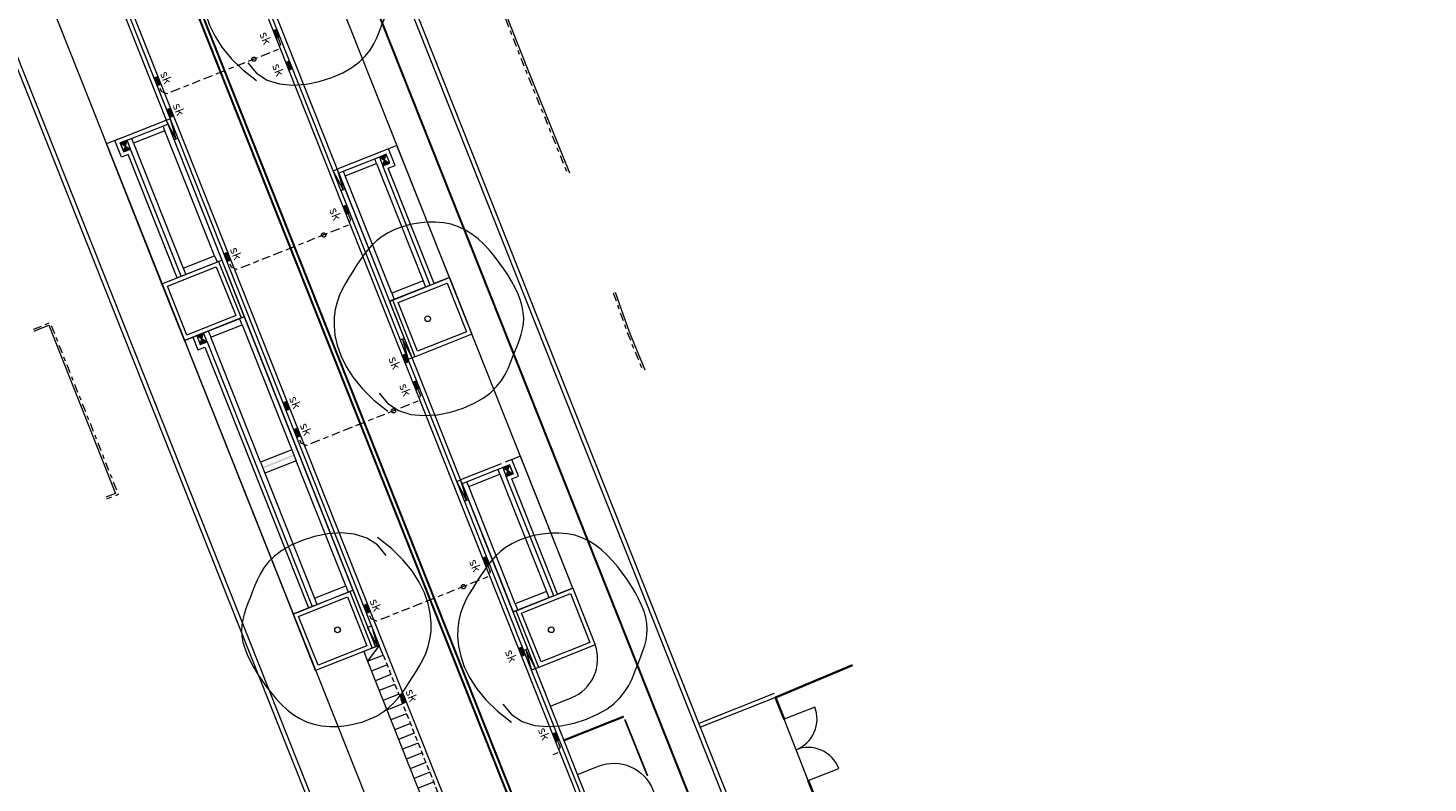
# Model space of a CAD drawing. Header units: metres. Extents: x 196678 to 197613, y 355400 to 356418.
# Tile 33 of 40: x 196789 to 196856, y 355979 to 356015. Entities that reach past the tile are written whole.
import ezdxf
from ezdxf.enums import TextEntityAlignment as Align

# ---------------------------------------------------------------- set-up
doc = ezdxf.new("R2010")
doc.units = ezdxf.units.M
for name, pattern in [('DASHED2', [0.375, 0.25, -0.125]), ('RI-GWA_AANSLUITLEIDING-SO', [23.000000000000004, 4, -1.8, 2.6, -1.8, 4.6, -1.8, 4.6, -1.8]), ('VH-OPSLUITBAND-SO', [10, 4, -2, 2, -2]), ('VW-11_STREEP', [2, 1, -1]), ('VW-30270_STREEP', [3, 0.3, -2.7])]:
    doc.linetypes.add(name, pattern=pattern)
for name, color, linetype, lineweight in [('B-ME-IE-TERREINAFSCHEIDING_DOORGANG-G', 1, 'Continuous', 18), ('N-WE-GR-BOOM-S', 7, 'Continuous', 18), ('N-WE-RI-GWA_KOLK_STRAATKOLK-450X300-S', 5, 'Continuous', 18), ('N-WE-RI-GWA_KOLK_STRAATKOLK-S', 5, 'Continuous', 18), ('N-WE-RI-GWA_KOLKAANSLUITLEIDING-G', 5, 'RI-GWA_AANSLUITLEIDING-SO', 18), ('N-WE-RI-HWA_KOLK-S', 5, 'Continuous', 18), ('N-WE-VH-GOOT-TEGEL_200x200-G', 5, 'Continuous', 18), ('N-WE-VH-KANTOPSLUITING_ELEMENT_VERLOOPBAND-G', 5, 'Continuous', 18), ('N01-WE-VH-GOOT_TEGEL-G', 5, 'Continuous', 18), ('N01-WE-VH-KANTOPSLUITING_ACHTERKANTBAND-G', 5, 'Continuous', 18), ('N01-WE-VH-KANTOPSLUITING_ELEMENT_INRIT-G', 5, 'Continuous', 18), ('N01-WE-VH-KANTOPSLUITING_ELEMENT_INRIT_VOORKANT_BLOKKEN-G', 5, 'DASHED2', 18), ('N01-WE-VH-KANTOPSLUITING_GELEIDEBAND_50 200-G', 5, 'Continuous', 18), ('N01-WE-VH-KANTOPSLUITING_OPSLUITBAND_100X200-G', 5, 'VH-OPSLUITBAND-SO', 18), ('N01-WE-VH-KANTOPSLUITING_OPSLUITBAND_200X250-G', 5, 'Continuous', 18), ('N01-WE-VH-MATERIAALGRENS-G', 5, 'Continuous', 13), ('N01-WE-VW-MARKERING_DWARS_DRIEHOEK_30-G', 7, 'VW-HAAIETAND30_L', 25), ('N01-WE-VW-MARKERING_LANGS_STREEP_11_010-G', 7, 'VW-11_STREEP', 13), ('N01-WE-VW-MARKERING_LANGS_STREEP_30270_010-G', 7, 'VW-30270_STREEP', 13), ('N01-WE-VW-MARKERING_LANGS_STREEP_DOORGETROKKEN_010-G', 7, 'Continuous', 13), ('N02-WE-VH-OPENVERHARDING_STRAATBAKSTEEN_PARKEERVAK-V', 5, 'Continuous', 13)]:
    doc.layers.add(name, color=color, linetype=linetype, lineweight=lineweight)
doc.layers.add('B-WE-IE-TERREINAFSCHEIDING_KUNSTMATIG_HEKWERK_GIETIJZER-G', color=7, linetype='IE-TERREINAFSCHEIDING-KUNSTMATIG', lineweight=35, true_color=0xa50000)
doc.styles.add('NLCS-ISO-M250-T18', font='NLCS-ISO.ttf', dxfattribs={"height": 0.45})
doc.linetypes.add('IE-TERREINAFSCHEIDING-KUNSTMATIG', pattern='A,4,[82,NLCS.SHX,S=0.75,R=90,X=0,Y=0],4,-2', length=10)
doc.linetypes.add('VW-HAAIETAND30_L', pattern='A,0,-0.3,[150,NLCS.SHX,S=0.6,R=0,X=-0.375,Y=-0.15],-0.3', length=0.6)

# ---------------------------------------------------------------- blocks, each defined once
blk = doc.blocks.new('SGR-BOOM_09')
blk.add_lwpolyline([(-2.710739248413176, 3.837438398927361), (-3.390540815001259, 3.615178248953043), (-3.939121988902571, 3.222587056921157), (-4.366876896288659, 2.696796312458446), (-4.684199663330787, 2.074937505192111), (-4.901484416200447, 1.394142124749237), (-5.029125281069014, 0.691541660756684), (-5.07751638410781, 0.004267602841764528), (-5.057051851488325, -0.6305485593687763), (-4.977847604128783, -1.18375880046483), (-4.848906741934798, -1.658148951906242), (-4.678954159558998, -2.064488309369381), (-4.476714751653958, -2.41354616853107), (-4.250913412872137, -2.716091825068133), (-4.010275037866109, -2.982894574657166), (-3.763524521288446, -3.224723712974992), (-3.519386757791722, -3.452348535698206), (-3.284344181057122, -3.674130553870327), (-3.055909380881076, -3.888800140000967), (-2.829352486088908, -4.092679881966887), (-2.599943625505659, -4.282092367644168), (-2.362952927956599, -4.45336018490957), (-2.113650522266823, -4.602805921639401), (-1.847306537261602, -4.726752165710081), (-1.559191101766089, -4.821521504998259), (-1.245945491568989, -4.884451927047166), (-0.9096955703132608, -4.916943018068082), (-0.5539383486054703, -4.921409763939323), (-0.1821708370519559, -4.900267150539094), (0.2021099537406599, -4.855930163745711), (0.595407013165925, -4.790813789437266), (0.9942233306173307, -4.707333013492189), (1.395061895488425, -4.607902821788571), (1.794278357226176, -4.49391581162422), (2.187639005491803, -4.362675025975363), (2.57076278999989, -4.210461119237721), (2.939268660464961, -4.033554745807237), (3.288775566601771, -3.82823656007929), (3.614902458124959, -3.590787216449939), (3.913268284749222, -3.31748736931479), (4.179491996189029, -3.004617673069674), (4.409902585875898, -2.650610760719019), (4.603669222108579, -2.262507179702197), (4.760671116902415, -1.849499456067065), (4.880787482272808, -1.42078011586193), (4.963897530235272, -0.9855416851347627), (5.009880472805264, -0.55297668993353), (5.018615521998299, -0.1322776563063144), (4.989981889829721, 0.2673628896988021), (4.924618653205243, 0.6390091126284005), (4.826204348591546, 0.9847519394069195), (4.69917737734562, 1.308938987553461), (4.54797614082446, 1.615917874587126), (4.377039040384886, 1.910036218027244), (4.190804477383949, 2.195641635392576), (3.993710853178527, 2.477081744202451), (3.790196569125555, 2.75870416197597), (3.582779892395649, 3.043288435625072), (3.366298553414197, 3.32734182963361), (3.133670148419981, 3.605803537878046), (2.877812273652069, 3.873612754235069), (2.591642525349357, 4.125708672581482), (2.2680784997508, 4.357030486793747), (1.900037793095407, 4.562517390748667), (1.480438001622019, 4.737108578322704), (1.003802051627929, 4.874466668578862), (0.4710741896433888, 4.963147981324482), (-0.1151960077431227, 4.990432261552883), (-0.7524589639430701, 4.943599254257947), (-1.438165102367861, 4.809928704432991), (-2.169764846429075, 4.576700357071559), (-2.944708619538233, 4.231193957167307), (-3.760446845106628, 3.760689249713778)])
blk.add_circle((0, 0), 0.15)
blk = doc.blocks.new('SRI-KOLK_STRAAT_450X350-SO')
h = blk.add_hatch(color=256)
h.dxf.hatch_style = 1
h.paths.add_polyline_path([(-1.125, 0), (0, 0.875), (-1.125, 1.75)])
h.paths.add_polyline_path([(1.125, 0), (1.125, 1.75), (0, 0.8750000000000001)])
for p, q in [((-1.125, 0), (1.125, 1.75)), ((1.125, 0), (-1.125, 1.75))]:
    blk.add_line(p, q)
blk.add_lwpolyline([(-1.125, 0), (1.125, 0), (1.125, 1.75), (-1.125, 1.75)], close=True)
blk = doc.blocks.new('*U161')
blk.add_solid([(0.225, -2.775557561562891e-17), (-0.225, 2.775557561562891e-17), (0.2249999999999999, -0.2000000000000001), (-0.2250000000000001, -0.2)])
at = {"style": 'NLCS-ISO-M250-T18'}
blk.add_attdef('SK', text='', height=0.45, dxfattribs=at).set_placement((0, -1.01), align=Align.BOTTOM_CENTER)
blk = doc.blocks.new('*U163')
blk.add_solid([(0.225, -2.775557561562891e-17), (-0.225, 2.775557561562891e-17), (0.2249999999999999, -0.2000000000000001), (-0.2250000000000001, -0.2)])
at = {"style": 'NLCS-ISO-M250-T18'}
blk.add_attdef('SK', text='', height=0.45, dxfattribs=at).set_placement((-0.3500966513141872, -0.9186331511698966), align=Align.BOTTOM_CENTER)
blk = doc.blocks.new('*U162')
blk.add_solid([(0.225, -2.775557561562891e-17), (-0.225, 2.775557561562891e-17), (0.2249999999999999, -0.2000000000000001), (-0.2250000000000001, -0.2)])
at = {"style": 'NLCS-ISO-M250-T18'}
blk.add_attdef('SK', text='', height=0.45, dxfattribs=at).set_placement((0, 0), align=Align.BOTTOM_CENTER)
blk = doc.blocks.new('*U22')
at = {"layer": 'N01-WE-VH-KANTOPSLUITING_ELEMENT_INRIT-G', "ltscale": 0.2, "flags": 128}
for points in [[(0, 0), (0.5, -0.7999999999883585)], [(1, 0), (1, -0.7999999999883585)], [(1.5, 0), (1.5, -0.7999999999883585)], [(2, 0), (2, -0.7999999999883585)], [(2.5, 0), (2.5, -0.7999999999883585)], [(3, 0), (3, -0.7999999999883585)], [(3.5, 0), (3.5, -0.7999999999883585)], [(4, 0), (4, -0.7999999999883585)], [(4.5, 0), (4.5, -0.7999999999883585)], [(5, 0), (5, -0.7999999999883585)], [(5.5, 0), (5.5, -0.7999999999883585)], [(6, 0), (6, -0.7999999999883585)], [(6.5, 0), (6.5, -0.7999999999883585)], [(7, 0), (7, -0.7999999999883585)], [(7.5, 0), (7.5, -0.7999999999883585)], [(8, 0), (8, -0.7999999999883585)], [(8.5, 0), (8.5, -0.7999999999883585)], [(9, -0.7999999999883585), (9.5, 0)], [(9, 0), (9, -0.7999999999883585)], [(0.5, -0.7999999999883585), (9, -0.7999999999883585)]]:
    blk.add_lwpolyline(points, dxfattribs=at)
at = {"layer": 'N01-WE-VH-KANTOPSLUITING_ELEMENT_INRIT-G', "flags": 128}
blk.add_lwpolyline([(0.5, 0), (0, 0), (0, -0.7999999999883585), (0.5, -0.7999999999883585)], close=True, dxfattribs=at)
at = {"layer": 'N01-WE-VH-KANTOPSLUITING_ELEMENT_INRIT-G', "ltscale": 0.2, "flags": 128}
blk.add_lwpolyline([(9, -0.7999999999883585), (9.5, -0.7999999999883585), (9.5, 0), (9, 0)], close=True, dxfattribs=at)
at = {"layer": 'N01-WE-VH-KANTOPSLUITING_ELEMENT_INRIT_VOORKANT_BLOKKEN-G', "flags": 128}
blk.add_lwpolyline([(0.5, 0), (9, 0)], dxfattribs=at)
blk = doc.blocks.new('Boomplantvak 2900x2900')
at = {"layer": 'N01-WE-VH-KANTOPSLUITING_ACHTERKANTBAND-G', "ltscale": 0.2, "flags": 128}
blk.add_lwpolyline([(0.2000000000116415, -0.2000000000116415), (2.699999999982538, -0.2000000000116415), (2.699999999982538, -2.700000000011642), (0.2000000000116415, -2.700000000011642)], close=True, dxfattribs=at)
at = {"layer": 'N01-WE-VH-KANTOPSLUITING_OPSLUITBAND_200X250-G', "ltscale": 0.1, "flags": 128}
blk.add_lwpolyline([(0, 0), (2.899999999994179, 0), (2.899999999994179, -2.900000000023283), (0, -2.900000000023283)], close=True, dxfattribs=at)
at = {"layer": 'N01-WE-VH-MATERIAALGRENS-G', "ltscale": 0.2, "flags": 128}
blk.add_lwpolyline([(2.899999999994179, -2.900000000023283), (2.899999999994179, -3.060000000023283), (-2.939152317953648e-17, -3.060000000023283), (0, -2.900000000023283)], dxfattribs=at)
blk = doc.blocks.new('Verloopband')
at = {"flags": 128}
blk.add_lwpolyline([(-0.2763672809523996, 0.9662406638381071), (0, 0), (-0.4622285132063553, 0.8923814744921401)], close=True, dxfattribs=at)

msp = doc.modelspace()

# ---------------------------------------------------------------- hatches: boundary and pattern name
at = {"layer": 'N02-WE-VH-OPENVERHARDING_STRAATBAKSTEEN_PARKEERVAK-V'}
h = msp.add_hatch(color=256, dxfattribs=at)
h.dxf.hatch_style = 1
h.paths.add_polyline_path([(196800.4755262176, 355993.9386842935), (196801.9624239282, 355994.5295609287), (196801.9328800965, 355994.6039058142), (196800.4459823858, 355994.013029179)])

# ---------------------------------------------------------------- linework, layer by layer
at = {"layer": 'B-ME-IE-TERREINAFSCHEIDING_DOORGANG-G', "flags": 128}
msp.add_lwpolyline([(196826.4167349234, 355979.1071689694), (196827.8748420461, 355979.6784348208, 0.414213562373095), (196825.8454690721, 355980.5652760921, 0.4142135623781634), (196826.7323103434, 355982.5946490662), (196825.2742032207, 355982.0233832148)], format="xyb", dxfattribs=at)
msp.add_lwpolyline([(196826.4167349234, 355979.1071689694), (196825.2742032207, 355982.0233832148)], dxfattribs=at)
at = {"layer": 'B-WE-IE-TERREINAFSCHEIDING_KUNSTMATIG_HEKWERK_GIETIJZER-G', "ltscale": 0.15, "flags": 128}
for points in [[(196825.2742032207, 355982.0233832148), (196824.869626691, 355983.0546210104), (196828.5287664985, 355984.5885223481)], [(196826.4167349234, 355979.1071689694), (196831.1212605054, 355967.3695513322)]]:
    msp.add_lwpolyline(points, dxfattribs=at)
at = {"layer": 'N-WE-RI-GWA_KOLKAANSLUITLEIDING-G', "ltscale": 0.1, "flags": 128}
for points in [[(196801.2061494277, 356014.41333886), (196801.3169372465, 356014.1345494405), (196801.2049346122, 356013.8748276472), (196795.9076541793, 356011.7697472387), (196795.6479323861, 356011.8817498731), (196795.5371430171, 356012.160543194)], [(196804.529830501, 356006.0495392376), (196804.6406183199, 356005.7707498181), (196804.5286156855, 356005.5110280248), (196799.2313352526, 356003.4059476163), (196798.9716134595, 356003.5179502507), (196798.8608240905, 356003.7967435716)], [(196807.8535115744, 355997.6857396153), (196807.9642993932, 355997.4069501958), (196807.8522967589, 355997.1472284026), (196802.555016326, 355995.042147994), (196802.2952945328, 355995.1541506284), (196802.1845051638, 355995.4329439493)], [(196811.1771926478, 355989.321939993), (196811.2879804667, 355989.0431505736), (196811.1759778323, 355988.7834287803), (196805.8786973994, 355986.6783483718), (196805.6189756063, 355986.7903510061), (196805.5081862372, 355987.069144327)], [(196814.5008250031, 355980.9581210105), (196814.6116128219, 355980.6793315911), (196814.4996101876, 355980.4196097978), (196814.2674424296, 355980.3273489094)]]:
    msp.add_lwpolyline(points, dxfattribs=at)
at = {"layer": 'N-WE-RI-GWA_KOLKAANSLUITLEIDING-G'}
for centre in [(196800.0432391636, 356013.4131827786), (196803.3669143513, 356005.0493808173), (196806.6905895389, 355996.6855788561), (196810.0142647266, 355988.3217768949)]:
    msp.add_circle(centre, 0.1, dxfattribs=at)
at = {"layer": 'N-WE-VH-GOOT-TEGEL_200x200-G', "ltscale": 0.2, "flags": 128}
msp.add_lwpolyline([(196726.6776253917, 356131.4257845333), (196728.2369685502, 356131.2630143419, -0.02198045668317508), (196732.2178667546, 356130.6696603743, -0.01454995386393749), (196734.8180308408, 356130.0854477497, -0.098608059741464), (196750.953620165, 356122.3568132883, -0.05440139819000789), (196758.2110194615, 356115.5691268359, -0.08316099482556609), (196766.0444789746, 356102.6243362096), (196782.2191011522, 356061.9220328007), (196787.3892658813, 356048.9116755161), (196813.7840376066, 355982.4910818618), (196815.0765787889, 355979.2384925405), (196820.2851337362, 355966.1315289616, 0.04938881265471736), (196823.4697300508, 355959.9686851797), (196827.8765721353, 355953.1781298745, -0.04584172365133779), (196830.4140622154, 355948.351642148, -0.003539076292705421), (196830.5726224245, 355947.9607223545), (196831.8929825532, 355944.6381329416), (196841.3562365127, 355920.8245485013), (196845.6845339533, 355909.9327054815, -0.04938916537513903)], format="xyb", dxfattribs=at)
at = {"layer": 'N-WE-VH-KANTOPSLUITING_ELEMENT_VERLOOPBAND-G', "flags": 128}
for points in [[(196795.8704645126, 356010.5094117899), (196796.0563267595, 356010.583271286)], [(196796.0562715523, 356010.5832493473), (196796.3326931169, 356009.6170303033), (196795.8704645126, 356010.5094117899)], [(196796.2397619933, 356009.5801005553), (196796.4256242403, 356009.6539600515)], [(196803.8222028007, 356008.1002438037), (196804.0080650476, 356008.1741032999)], [(196804.0080098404, 356008.1740813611), (196804.2844314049, 356007.2078623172), (196803.8222028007, 356008.1002438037)], [(196804.1915002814, 356007.1709325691), (196804.3773625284, 356007.2447920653)], [(196807.2036276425, 356000.1323304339), (196807.017823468, 356000.058494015)], [(196807.5729251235, 355999.2030191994), (196807.1107255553, 356000.0954122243), (196807.3871209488, 355999.1291827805)], [(196807.5729251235, 355999.2030191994), (196807.3871209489, 355999.1291827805)], [(196809.6942778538, 355993.3242852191), (196809.8801401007, 355993.3981447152)], [(196809.8800848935, 355993.3981227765), (196810.1565064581, 355992.4319037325), (196809.6942778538, 355993.3242852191)], [(196810.0635753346, 355992.3949739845), (196810.2494375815, 355992.4688334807)], [(196813.0754642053, 355985.3562844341), (196812.8896600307, 355985.2824480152)], [(196813.4447616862, 355984.4269731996), (196812.982562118, 355985.3193662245), (196813.2589575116, 355984.3531367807)], [(196813.4447616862, 355984.4269731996), (196813.2589575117, 355984.3531367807)]]:
    msp.add_lwpolyline(points, dxfattribs=at)
at = {"layer": 'N01-WE-VH-GOOT_TEGEL-G', "ltscale": 0.2, "flags": 128}
msp.add_lwpolyline([(196753.8973423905, 356107.8472117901, -0.06289233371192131), (196760.1904084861, 356099.3492565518), (196762.4494079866, 356095.3277041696, -0.03339897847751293), (196763.3225944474, 356093.4968757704), (196806.1984602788, 355985.602904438), (196822.2843167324, 355945.1240266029), (196826.309662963, 355934.9945380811), (196834.2309629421, 355915.0611677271)], format="xyb", dxfattribs=at)
at = {"layer": 'N01-WE-VH-KANTOPSLUITING_ACHTERKANTBAND-G', "ltscale": 0.2, "flags": 128}
for points in [[(196801.6951311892, 355980.5256850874), (196757.4628411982, 356091.8329983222, 0.1891361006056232), (196737.6024081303, 356113.0617436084, 0.1165927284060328), (196730.9461400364, 356114.499230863)], [(196835.4340720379, 355950.3495825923), (196830.1248013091, 355963.7099729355, 0.04932312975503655), (196827.2613771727, 355969.2530639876), (196826.0728997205, 355971.085454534, -0.04932312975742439), (196823.5165936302, 355976.0340184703), (196821.2657862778, 355981.6980100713)], [(196830.7836583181, 355948.5046085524, 0.04584172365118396), (196828.2121079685, 355953.3958813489), (196823.805265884, 355960.1864366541, -0.04938881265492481), (196820.6568581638, 355966.2792481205), (196815.4483032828, 355979.3862115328)]]:
    msp.add_lwpolyline(points, format="xyb", dxfattribs=at)
for points in [[(196762.9508674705, 356093.3491630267), (196805.8267358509, 355985.4551852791)], [(196821.2657862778, 355981.6980100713), (196793.5784406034, 356051.3711845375)], [(196814.1557621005, 355982.638800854), (196787.7609903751, 356049.0593945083)], [(196810.279008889, 356020.0214439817), (196813.0404136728, 356012.9821106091), (196815.0601940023, 356008.0045562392)], [(196793.7516353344, 356009.6674125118), (196795.8704645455, 356010.5094117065)], [(196796.3958082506, 356003.0135452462), (196794.0655384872, 356008.877498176), (196793.7402792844, 356008.7482439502), (196793.4263764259, 356009.5381584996), (196793.7516352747, 356009.6674125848)], [(196806.1262644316, 356009.0190412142), (196804.0074010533, 356008.1771279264)], [(196808.6224634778, 356002.7367971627), (196806.4401326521, 356008.2291215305), (196806.7654158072, 356008.3583852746), (196806.4515129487, 356009.1482998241), (196806.1262644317, 356009.0190412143)], [(196817.2376083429, 356002.3296442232), (196817.9002990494, 356000.4420518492), (196818.6384905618, 355998.6412481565)], [(196789.5963316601, 356000.4788386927), (196789.7682980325, 356000.5471760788), (196790.2885512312, 356000.7539184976), (196793.4640751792, 355992.7578324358), (196792.9991422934, 355992.574594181)], [(196799.5856013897, 356001.1605423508), (196804.7557719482, 355988.1501873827)], [(196797.141527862, 356000.1892521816), (196797.3815712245, 355999.5851998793), (196797.7068304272, 355999.7144541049), (196802.6369427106, 355987.3081881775)], [(196811.8122362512, 355994.1691360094), (196809.8792401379, 355993.4010755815)], [(196814.4943025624, 355987.9607448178), (196812.3119754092, 355993.4530599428), (196812.6372499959, 355993.58234525), (196812.3233520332, 355994.3722474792), (196811.9981035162, 355994.2429888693)], [(196824.79397165, 355983.2397697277), (196821.2178429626, 355981.8186559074)], [(196815.4483032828, 355979.3862115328), (196814.1557621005, 355982.638800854)], [(196803.9086819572, 355974.9554469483), (196801.6951311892, 355980.5256850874)]]:
    msp.add_lwpolyline(points, dxfattribs=at)
at = {"layer": 'N01-WE-VH-KANTOPSLUITING_GELEIDEBAND_50 200-G', "ltscale": 0.2, "flags": 128}
for points in [[(196800.752661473, 355983.4389092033), (196757.6487034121, 356091.9068579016, 0.1891361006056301), (196737.688469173, 356113.2422802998, 0.1165927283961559), (196730.9422515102, 356114.6991930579)], [(196835.248209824, 355950.2757230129), (196829.9389390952, 355963.6361133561, 0.04932312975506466), (196827.0935807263, 355969.1442322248), (196825.905103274, 355970.9766227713, -0.04932312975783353), (196823.3307314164, 355975.9601588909), (196821.0799240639, 355981.6241504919)]]:
    msp.add_lwpolyline(points, format="xyb", dxfattribs=at)
for points in [[(196819.0780714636, 355986.6616657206), (196793.3925783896, 356051.2973249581)], [(196796.0563267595, 356010.583271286), (196806.012598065, 355985.5290448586)], [(196794.0113571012, 356009.5554098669), (196795.9443241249, 356010.3235494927)], [(196796.5816704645, 356003.0874048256), (196794.1775411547, 356009.1372198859)], [(196806.0142512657, 356008.7593239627), (196804.0812530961, 356007.9912627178)], [(196807.3887623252, 355999.1259128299), (196803.823339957, 356008.0980484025)], [(196808.4365982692, 356002.66294512), (196806.1804183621, 356008.3411272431)], [(196797.3273901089, 356000.2631116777), (196797.4935739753, 355999.8449216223), (196797.8188330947, 355999.9741758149), (196802.8228049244, 355987.3820477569)], [(196811.8860903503, 355993.9832716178), (196809.9530921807, 355993.2152103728)], [(196813.2605922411, 355984.3498642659), (196809.6931353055, 355993.3271196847)], [(196814.3084373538, 355987.886892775), (196812.0522574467, 355993.5650748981)]]:
    msp.add_lwpolyline(points, dxfattribs=at)
at = {"layer": 'N01-WE-VH-KANTOPSLUITING_GELEIDEBAND_50 200-G', "flags": 128}
for points in [[(196794.1775409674, 356009.1372198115), (196793.8522820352, 356009.0079656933), (196793.686098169, 356009.4261557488), (196794.0113571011, 356009.5554098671)], [(196806.1804351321, 356008.3411339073), (196806.5056940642, 356008.4703880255), (196806.3395101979, 356008.888578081), (196806.0142512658, 356008.7593239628)], [(196811.8860903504, 355993.9832716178), (196812.2113492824, 355994.1125257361), (196812.3775331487, 355993.6943356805), (196812.0522660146, 355993.5650533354)]]:
    msp.add_lwpolyline(points, dxfattribs=at)
at = {"layer": 'N01-WE-VH-KANTOPSLUITING_OPSLUITBAND_100X200-G', "ltscale": 0.1, "flags": 128}
for points in [[(196810.1859155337, 356019.9849251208), (196812.947532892, 356012.9450498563), (196814.9675320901, 356007.966956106)], [(196817.1432542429, 356002.2965186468), (196817.806796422, 356000.4065009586), (196818.5459628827, 355998.6033188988)], [(196789.5591469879, 356000.5716685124), (196789.7313683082, 356000.6401072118), (196790.3445729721, 356000.8837874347), (196793.5940201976, 355992.701559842), (196793.0358091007, 355992.4815589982)]]:
    msp.add_lwpolyline(points, dxfattribs=at)
at = {"layer": 'N01-WE-VH-KANTOPSLUITING_OPSLUITBAND_200X250-G', "ltscale": 0.1, "flags": 128}
for points in [[(196803.823339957, 356008.0980484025), (196797.5727894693, 356023.8271207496)], [(196792.5844390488, 356019.3200220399), (196796.0563267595, 356010.583271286)], [(196809.6931353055, 355993.3271196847), (196807.3887623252, 355999.1259128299)], [(196821.0799240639, 355981.6241504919), (196819.0780714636, 355986.6616657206)], [(196815.2624410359, 355979.3123520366), (196813.9698998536, 355982.5649413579), (196813.2605922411, 355984.3498642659)], [(196805.3809691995, 355971.7921056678), (196800.752661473, 355983.4389092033)], [(196824.869626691, 355983.0546210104), (196821.291702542, 355981.6327936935)], [(196817.2453562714, 355974.3224847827), (196815.2624410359, 355979.3123520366)]]:
    msp.add_lwpolyline(points, dxfattribs=at)
at = {"layer": 'N01-WE-VH-MATERIAALGRENS-G', "ltscale": 0.2, "flags": 128}
for points in [[(196815.2191743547, 355988.2487741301), (196769.9224582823, 356102.2346375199, 0.1444493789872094), (196751.7576832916, 356125.3916302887)], [(196814.1557621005, 355982.638800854), (196815.1408234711, 355983.0302524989, 0.4026439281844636), (196816.2886765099, 355985.5531911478)], [(196815.4483032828, 355979.3862115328), (196816.4333687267, 355979.7776647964, -0.414213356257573), (196819.0305853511, 355978.6576379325), (196820.5427982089, 355974.8522651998, 0.04932312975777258), (196823.3881565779, 355969.3441463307), (196824.5766340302, 355967.5117557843, -0.04932312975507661), (196827.1510058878, 355962.5282196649), (196847.8570057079, 355910.4230899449, -0.04938916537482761), (196849.4068017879, 355905.0244745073), (196849.7962958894, 355902.8944058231, 0.04938916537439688), (196851.5092283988, 355896.9275150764), (196888.1995881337, 355804.5989161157, 0.05445686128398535), (196895.6199085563, 355790.5881910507, -0.05445686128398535)]]:
    msp.add_lwpolyline(points, format="xyb", dxfattribs=at)
for points in [[(196760.1810376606, 356092.0332430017), (196874.7034878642, 355803.8458975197)], [(196795.8099209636, 356010.0118833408), (196795.7212894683, 356010.2349179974)], [(196795.9443241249, 356010.3235494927), (196798.5146374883, 356003.8555444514)], [(196793.7516353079, 356009.6674125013), (196793.0267726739, 356009.3793601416)], [(196795.6709456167, 356002.7254928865), (196793.0267726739, 356009.3793601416)], [(196794.323023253, 356009.4210067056), (196794.2343917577, 356009.6440413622)], [(196806.8511387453, 356009.3070641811), (196806.1262644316, 356009.0190412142)], [(196809.3473377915, 356003.0248201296), (196806.8511387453, 356009.3070641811)], [(196805.8798354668, 356008.4476632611), (196805.7912130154, 356008.6707015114)], [(196804.0812530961, 356007.9912627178), (196806.5036000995, 356001.894883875)], [(196804.3929137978, 356007.8568469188), (196804.3042913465, 356008.0798851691)], [(196798.1734275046, 356004.0642924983), (196798.2916028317, 356003.7669129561)], [(196796.5816704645, 356003.0874048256), (196798.5146374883, 356003.8555444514)], [(196796.686529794, 356003.473415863), (196796.8047051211, 356003.1760363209)], [(196795.6709456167, 356002.7254928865), (196796.3958082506, 356003.0135452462)], [(196808.4365982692, 356002.66294512), (196806.5036000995, 356001.894883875)], [(196808.0953967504, 356002.8717070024), (196808.2135600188, 356002.5743226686)], [(196809.3473377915, 356003.0248201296), (196808.6224634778, 356002.7367971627)], [(196806.6084750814, 356002.2808906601), (196806.7266383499, 356001.9835063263)], [(196796.7419095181, 356000.0304907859), (196799.5856013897, 356001.1605423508)], [(196799.4807420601, 356000.7745313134), (196799.3625667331, 356001.0719108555)], [(196796.7419095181, 356000.0304907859), (196801.9120800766, 355987.0201358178)], [(196797.8756690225, 356000.4810342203), (196797.9938443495, 356000.1836546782)], [(196801.8442486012, 355994.8269404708), (196802.0510554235, 355994.3065262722)], [(196800.3573508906, 355994.2360638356), (196800.5641577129, 355993.7156496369)], [(196811.7516745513, 355993.6716109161), (196811.6630521, 355993.8946491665)], [(196812.7229778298, 355994.5310118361), (196811.9981035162, 355994.2429888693)], [(196815.219176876, 355988.2487677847), (196812.7229778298, 355994.5310118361)], [(196810.2647528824, 355993.0807945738), (196810.176130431, 355993.3038328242)], [(196809.9530921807, 355993.2152103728), (196812.3754391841, 355987.11883153)], [(196801.9120800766, 355987.0201358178), (196804.7557719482, 355988.1501873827)], [(196804.4145619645, 355988.3589354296), (196804.5327372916, 355988.0615558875)], [(196813.9672358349, 355988.0956546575), (196814.0853991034, 355987.7982703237)], [(196815.219176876, 355988.2487677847), (196814.4943025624, 355987.9607448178)], [(196802.9276642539, 355987.7680587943), (196803.045839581, 355987.4706792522)], [(196814.3084373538, 355987.886892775), (196812.3754391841, 355987.11883153)], [(196812.480314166, 355987.5048383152), (196812.5984774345, 355987.2074539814)]]:
    msp.add_lwpolyline(points, dxfattribs=at)
for points in [[(196794.323023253, 356009.4210067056), (196796.686529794, 356003.473415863), (196798.1734275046, 356004.0642924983), (196795.8099209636, 356010.0118833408)], [(196805.8798354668, 356008.4476632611), (196808.0953967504, 356002.8717070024), (196806.6084750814, 356002.2808906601), (196804.3929137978, 356007.8568469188)], [(196800.3573508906, 355994.2360638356), (196797.9938443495, 356000.1836546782), (196799.4807420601, 356000.7745313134), (196801.8442486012, 355994.8269404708)], [(196800.5641577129, 355993.7156496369), (196802.9276642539, 355987.7680587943), (196804.4145619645, 355988.3589354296), (196802.0510554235, 355994.3065262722)], [(196811.7516745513, 355993.6716109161), (196813.9672358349, 355988.0956546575), (196812.480314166, 355987.5048383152), (196810.2647528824, 355993.0807945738)]]:
    msp.add_lwpolyline(points, close=True, dxfattribs=at)
at = {"layer": 'N01-WE-VW-MARKERING_DWARS_DRIEHOEK_30-G', "flags": 128}
msp.add_lwpolyline([(196817.7008020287, 355982.003940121), (196818.767247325, 355979.3203087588)], dxfattribs=at)
at = {"layer": 'N01-WE-VW-MARKERING_LANGS_STREEP_11_010-G', "flags": 128}
msp.add_lwpolyline([(196761.0916650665, 356104.7447511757, 0.1, 0.1, -0.04683583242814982), (196764.8345358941, 356097.4101456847, 0.1, 0.1, 0), (196822.723190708, 355951.7372933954, 0, 0, 0)], format="xyseb", dxfattribs=at)
at = {"layer": 'N01-WE-VW-MARKERING_LANGS_STREEP_11_010-G', "const_width": 0.1, "flags": 128}
msp.add_lwpolyline([(196824.310946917, 355952.5186396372), (196821.8560524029, 355956.3014157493, -0.04938898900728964), (196818.6895412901, 355962.4292662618), (196765.0203981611, 356097.4840051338), (196764.2598156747, 356099.3979590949, 0.03446477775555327), (196761.5835002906, 356104.978836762, 0.03418636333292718)], format="xyb", dxfattribs=at)
at = {"layer": 'N01-WE-VW-MARKERING_LANGS_STREEP_30270_010-G', "const_width": 0.1, "flags": 128}
msp.add_lwpolyline([(196913.6938122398, 355773.9459451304, -0.1405907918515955), (196889.5935547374, 355805.1528629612), (196852.9031950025, 355897.4814619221, -0.04938916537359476), (196851.2718307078, 355903.1642150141), (196850.8823366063, 355905.2942836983, 0.04938916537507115), (196849.2509723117, 355910.9770367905), (196828.5449724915, 355963.0821665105, 0.04932312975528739), (196825.8351073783, 355968.3279940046), (196824.646629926, 355970.160384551, -0.04932312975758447), (196821.9367648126, 355975.4062120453), (196771.316424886, 356102.7885843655, 0.2090359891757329), (196740.858290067, 356132.9440922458), (196734.4603568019, 356135.4128754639)], format="xyb", dxfattribs=at)
at = {"layer": 'N01-WE-VW-MARKERING_LANGS_STREEP_DOORGETROKKEN_010-G', "const_width": 0.1, "flags": 128}
msp.add_lwpolyline([(196814.8020326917, 355981.0125061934), (196817.645718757, 355982.1425531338)], dxfattribs=at)

# ---------------------------------------------------------------- block references
for name, p, rotation in [('Boomplantvak 2900x2900', (196796.7419095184, 356000.0304907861), 111.67), ('Boomplantvak 2900x2900', (196809.3473377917, 356003.0248201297), 291.6723232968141), ('Boomplantvak 2900x2900', (196802.9830439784, 355984.3251337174), 111.67), ('Boomplantvak 2900x2900', (196815.2191743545, 355988.24877413), 291.6723232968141), ('*U22', (196806.0125970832, 355985.5290444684), 291.6723232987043)]:
    msp.add_blockref(name, p, dxfattribs=dict(rotation=rotation))
at = {"layer": 'N-WE-GR-BOOM-S', "xscale": 0.9, "yscale": 0.9, "zscale": 0.9}
for p, rotation in [((196790.6038885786, 356020.0395399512), 291.6722829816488), ((196802.0647170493, 356016.7882897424), 111.6722829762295), ((196808.3132264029, 356001.0643420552), 111.6722829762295), ((196804.0245412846, 355986.26702775), 291.6722829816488), ((196814.192438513, 355986.2697056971), 111.6722829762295)]:
    msp.add_blockref('SGR-BOOM_09', p, dxfattribs=dict(at, rotation=rotation))
at = {"layer": 'N-WE-RI-GWA_KOLK_STRAATKOLK-450X300-S'}
for name, p, rotation in [('*U161', (196801.8162302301, 356013.1487993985), 291.6722976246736), ('*U162', (196796.1472574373, 356010.8960171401), 291.6723232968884), ('*U161', (196807.3556924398, 355999.2091308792), 291.6722976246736), ('*U162', (196801.6867233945, 355996.95635011), 291.6723232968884), ('*U161', (196812.8951546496, 355985.26946236), 291.6722976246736), ('*U162', (196807.2261930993, 355983.0166845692), 291.6723232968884)]:
    msp.add_blockref(name, p, dxfattribs=dict(at, rotation=rotation)).add_auto_attribs({'SK': 'sk'})
at = {"layer": 'N-WE-RI-GWA_KOLK_STRAATKOLK-S'}
for name, p, rotation in [('*U161', (196801.2159548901, 356014.6593502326), 291.6722976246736), ('*U162', (196795.5469820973, 356012.4065679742), 291.6723232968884), ('*U161', (196804.539632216, 356006.295549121), 291.6722976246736), ('*U162', (196798.8706631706, 356004.0427683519), 291.6723232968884), ('*U161', (196807.8633095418, 355997.9317480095), 291.6722976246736), ('*U162', (196802.1943442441, 355995.6789687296), 291.6723232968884), ('*U161', (196811.1869868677, 355989.567946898), 291.6722976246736), ('*U162', (196805.5180253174, 355987.3151691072), 291.6723232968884), ('*U163', (196814.5106641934, 355981.2041457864), 291.6722976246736)]:
    msp.add_blockref(name, p, dxfattribs=dict(at, rotation=rotation)).add_auto_attribs({'SK': 'sk'})
at = {"layer": 'N-WE-RI-HWA_KOLK-S', "xscale": 0.2, "yscale": 0.2, "zscale": 0.2, "rotation": 291.672297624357}
for p in [(196793.7691901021, 356009.217060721), (196806.0973431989, 356008.550228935), (196797.4104820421, 356000.05401665), (196811.9691822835, 355993.77417659)]:
    msp.add_blockref('SRI-KOLK_STRAAT_450X350-SO', p, dxfattribs=at)
at = {"layer": 'N-WE-VH-KANTOPSLUITING_ELEMENT_VERLOOPBAND-G'}
msp.add_blockref('Verloopband', (196805.9196664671, 355985.4921148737), dxfattribs=at)

doc.saveas('drawing.dxf')
